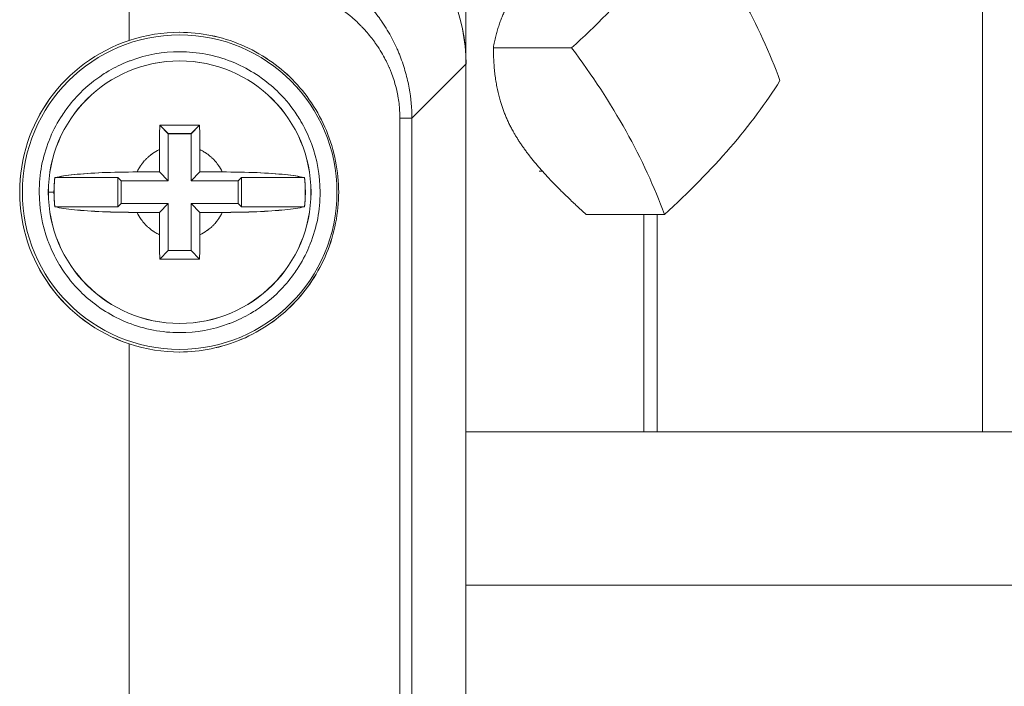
# Model space of a CAD drawing. Header units: inches. Extents: x 1 to 669, y 0 to 417.
# Tile 68 of 256: x 106.014 to 107.165, y 272.608 to 273.387. Entities that reach past the tile are written whole.
import ezdxf

# ---------------------------------------------------------------- set-up
doc = ezdxf.new("R2010")
doc.units = ezdxf.units.IN
doc.header["$LTSCALE"] = 12
doc.header["$MEASUREMENT"] = 0
doc.layers.get('0').update_dxf_attribs({"linetype": 'CONTINUOUS'})
doc.layers.add('X', color=1, linetype='CONTINUOUS')

# ---------------------------------------------------------------- blocks, each defined once
blk = doc.blocks.new('GASTRAIN')
at = {"layer": 'X', "lineweight": 0}
for p, q in [((-16.7341, 291.7372), (-16.7341, 291.192)), ((-17.1278, 291.2198), (-17.1278, 291.2915)), ((-16.7973, 291.1288), (-16.7341, 291.192)), ((-16.7341, 287.506), (-16.7341, 291.192)), ((-16.8113, 291.1288), (-16.8113, 287.5389)), ((-16.7973, 291.1288), (-16.8113, 291.1288)), ((-16.7973, 291.1288), (-16.7973, 287.5389)), ((-17.0919, 291.1207), (-17.082, 291.1108)), ((-17.0554, 291.1108), (-17.0455, 291.1207)), ((-17.0554, 291.1108), (-17.082, 291.1108)), ((-17.082, 291.0556), (-17.082, 291.1108)), ((-17.0554, 291.1108), (-17.0554, 291.0556)), ((-17.0923, 291.066), (-17.0923, 291.0922)), ((-17.0451, 291.0922), (-17.0451, 291.066)), ((-17.1408, 291.0594), (-17.2147, 291.0594)), ((-17.1371, 291.0556), (-17.1408, 291.0594)), ((-17.1408, 291.0594), (-17.1408, 291.0254)), ((-17.1185, 291.066), (-17.0923, 291.066)), ((-17.0923, 291.066), (-17.082, 291.0556)), ((-17.0554, 291.0556), (-17.0451, 291.066)), ((-17.0451, 291.066), (-17.0189, 291.066)), ((-16.9966, 291.0594), (-17.0003, 291.0556)), ((-16.9966, 291.0254), (-16.9966, 291.0594)), ((-16.9227, 291.0594), (-16.9966, 291.0594)), ((-16.6483, 291.067), (-16.6448, 291.067)), ((-17.082, 291.0556), (-17.1371, 291.0556)), ((-17.1371, 291.0556), (-17.1371, 291.0291)), ((-17.0003, 291.0556), (-17.0554, 291.0556)), ((-17.0003, 291.0556), (-17.0003, 291.0291)), ((-17.2156, 291.0424), (-17.2222, 291.0424)), ((-17.2147, 291.0254), (-17.1408, 291.0254)), ((-17.1408, 291.0254), (-17.1371, 291.0291)), ((-17.1371, 291.0291), (-17.082, 291.0291)), ((-17.082, 291.0291), (-17.0923, 291.0187)), ((-17.082, 290.974), (-17.082, 291.0291)), ((-17.0554, 291.0291), (-17.0554, 290.974)), ((-17.0451, 291.0187), (-17.0554, 291.0291)), ((-17.0554, 291.0291), (-17.0003, 291.0291)), ((-17.0003, 291.0291), (-16.9966, 291.0254)), ((-16.9966, 291.0254), (-16.9227, 291.0254)), ((-17.0923, 291.0187), (-17.1185, 291.0187)), ((-17.0923, 290.9926), (-17.0923, 291.0187)), ((-17.0451, 291.0187), (-17.0451, 290.9926)), ((-17.0189, 291.0187), (-17.0451, 291.0187)), ((-17.082, 290.974), (-17.0919, 290.964)), ((-17.082, 290.974), (-17.0554, 290.974)), ((-17.0455, 290.964), (-17.0554, 290.974)), ((-17.1278, 289.0856), (-17.1278, 290.8649))]:
    blk.add_line(p, q, dxfattribs=at)
for radius in [0.1839, 0.1535]:
    blk.add_circle((-17.0687, 291.0424), radius, dxfattribs=at)
for radius, start, end in [(0.187, 108.4085, 251.5915), (0.1469, 173.356, 180), (0.1469, 353.356, 6.644), (0.1469, 180, 186.644)]:
    blk.add_arc((-17.0687, 291.0424), radius, start, end, dxfattribs=at)
blk.add_ellipse((-16.9388, 291.1919), major_axis=(-0.1449, -0.1449), ratio=0.999315, start_param=2.356537, end_param=3.926648, dxfattribs=at)
for points, knots in [([(-17.0043, 291.3311), (-16.9816, 291.3313), (-16.9554, 291.3277), (-16.9278, 291.3171), (-16.9273, 291.317), (-16.9264, 291.3166), (-16.9259, 291.3164), (-16.9197, 291.3139), (-16.9138, 291.3113), (-16.9051, 291.3068), (-16.9022, 291.3052), (-16.8978, 291.3027), (-16.8964, 291.3019), (-16.8935, 291.3001), (-16.892, 291.2992), (-16.8879, 291.2965), (-16.8851, 291.2947), (-16.8811, 291.2918), (-16.8798, 291.2909), (-16.8778, 291.2894), (-16.8772, 291.2889), (-16.876, 291.288), (-16.8756, 291.2877), (-16.8749, 291.2872), (-16.8748, 291.2871), (-16.871, 291.2841), (-16.868, 291.2816), (-16.8644, 291.2783), (-16.8633, 291.2773), (-16.8618, 291.276), (-16.8613, 291.2756), (-16.8607, 291.275), (-16.8605, 291.2748), (-16.8602, 291.2745), (-16.8601, 291.2744), (-16.86, 291.2743), (-16.8599, 291.2742), (-16.8598, 291.2742), (-16.8598, 291.2741), (-16.8598, 291.2741), (-16.8598, 291.2741), (-16.8536, 291.2683), (-16.8482, 291.2623), (-16.8409, 291.2535), (-16.8386, 291.2505), (-16.8354, 291.2462), (-16.8344, 291.2447), (-16.8328, 291.2425), (-16.8324, 291.2418), (-16.8314, 291.2404), (-16.8309, 291.2397), (-16.8263, 291.2327), (-16.8226, 291.2263), (-16.8178, 291.2169), (-16.8163, 291.2138), (-16.8142, 291.2091), (-16.8135, 291.2076), (-16.8122, 291.2045), (-16.8116, 291.203), (-16.8085, 291.195), (-16.8064, 291.1886), (-16.8038, 291.1793), (-16.803, 291.1762), (-16.8016, 291.17), (-16.8009, 291.1669), (-16.7983, 291.1523), (-16.7973, 291.1405), (-16.7973, 291.1288)], [0, 0, 0, 0, 0.242187, 0.242187, 0.246094, 0.246094, 0.25, 0.25, 0.3125, 0.3125, 0.34375, 0.34375, 0.359375, 0.359375, 0.375, 0.375, 0.40625, 0.40625, 0.421875, 0.421875, 0.429687, 0.429687, 0.435547, 0.435547, 0.4375, 0.4375, 0.46875, 0.46875, 0.484375, 0.484375, 0.492187, 0.492187, 0.49559, 0.49559, 0.498047, 0.498047, 0.499023, 0.499023, 0.499512, 0.499512, 0.5, 0.5, 0.5625, 0.5625, 0.59375, 0.59375, 0.609375, 0.609375, 0.617187, 0.617187, 0.625, 0.625, 0.6875, 0.6875, 0.71875, 0.71875, 0.734375, 0.734375, 0.75, 0.75, 0.8125, 0.8125, 0.84375, 0.84375, 0.875, 0.875, 1, 1, 1, 1]), ([(-16.9935, 291.2918), (-16.9877, 291.2918), (-16.9768, 291.2918), (-16.9614, 291.2894), (-16.9594, 291.2892), (-16.9574, 291.2888), (-16.9554, 291.2884), (-16.9549, 291.2883), (-16.9544, 291.2882), (-16.954, 291.2882), (-16.9536, 291.2881), (-16.9532, 291.288), (-16.9528, 291.2879), (-16.952, 291.2878), (-16.9512, 291.2876), (-16.9504, 291.2874), (-16.9472, 291.2868), (-16.9442, 291.2861), (-16.9413, 291.2853), (-16.9356, 291.2838), (-16.9303, 291.2821), (-16.9256, 291.2804), (-16.9232, 291.2796), (-16.9209, 291.2787), (-16.9188, 291.2779), (-16.9185, 291.2778), (-16.9182, 291.2777), (-16.918, 291.2775), (-16.9177, 291.2774), (-16.9172, 291.2772), (-16.9169, 291.2771), (-16.9161, 291.2768), (-16.9153, 291.2764), (-16.9145, 291.2761), (-16.913, 291.2755), (-16.9115, 291.2748), (-16.91, 291.2741), (-16.9041, 291.2714), (-16.8986, 291.2685), (-16.8935, 291.2655), (-16.8832, 291.2595), (-16.8745, 291.253), (-16.8671, 291.2466), (-16.8634, 291.2434), (-16.86, 291.2401), (-16.8568, 291.237), (-16.8565, 291.2366), (-16.8561, 291.2362), (-16.8557, 291.2358), (-16.8555, 291.2356), (-16.8552, 291.2353), (-16.855, 291.235), (-16.8547, 291.2347), (-16.8544, 291.2344), (-16.8542, 291.2341), (-16.8531, 291.233), (-16.8521, 291.2319), (-16.8511, 291.2308), (-16.8491, 291.2285), (-16.8472, 291.2263), (-16.8455, 291.2241), (-16.8437, 291.2219), (-16.8421, 291.2197), (-16.8406, 291.2176), (-16.8398, 291.2165), (-16.839, 291.2154), (-16.8383, 291.2144), (-16.8381, 291.2141), (-16.838, 291.2139), (-16.8378, 291.2136), (-16.8376, 291.2134), (-16.8375, 291.2131), (-16.8372, 291.2127), (-16.8366, 291.2119), (-16.8361, 291.2111), (-16.8356, 291.2103), (-16.8316, 291.204), (-16.8287, 291.1985), (-16.8265, 291.1941), (-16.8255, 291.1919), (-16.8246, 291.19), (-16.8239, 291.1883), (-16.8238, 291.1881), (-16.8237, 291.1879), (-16.8236, 291.1877), (-16.8235, 291.1875), (-16.8233, 291.1871), (-16.8232, 291.1867), (-16.8229, 291.1861), (-16.8226, 291.1854), (-16.8223, 291.1847), (-16.8218, 291.1833), (-16.8212, 291.1819), (-16.8207, 291.1804), (-16.8196, 291.1776), (-16.8187, 291.1748), (-16.8177, 291.1716), (-16.8167, 291.1684), (-16.8159, 291.1654), (-16.8153, 291.1627), (-16.8149, 291.1614), (-16.8146, 291.1601), (-16.8144, 291.1588), (-16.8141, 291.1576), (-16.8138, 291.1561), (-16.8136, 291.1547), (-16.8131, 291.1519), (-16.8127, 291.1491), (-16.8123, 291.1462), (-16.8117, 291.1405), (-16.8113, 291.1347), (-16.8113, 291.1288)], [0, 0, 0, 0, 0.125, 0.125, 0.125, 0.140625, 0.140625, 0.140625, 0.144531, 0.144531, 0.144531, 0.148437, 0.148437, 0.148437, 0.15625, 0.15625, 0.15625, 0.1875, 0.1875, 0.1875, 0.25, 0.25, 0.25, 0.28125, 0.28125, 0.28125, 0.285156, 0.285156, 0.285156, 0.289062, 0.289062, 0.289062, 0.296875, 0.296875, 0.296875, 0.3125, 0.3125, 0.3125, 0.375, 0.375, 0.375, 0.5, 0.5, 0.5, 0.5625, 0.5625, 0.5625, 0.570312, 0.570312, 0.570312, 0.574219, 0.574219, 0.574219, 0.578125, 0.578125, 0.578125, 0.59375, 0.59375, 0.59375, 0.625, 0.625, 0.625, 0.65625, 0.65625, 0.65625, 0.671875, 0.671875, 0.671875, 0.675781, 0.675781, 0.675781, 0.679687, 0.679687, 0.679687, 0.6875, 0.6875, 0.6875, 0.75, 0.75, 0.75, 0.78125, 0.78125, 0.78125, 0.785156, 0.785156, 0.785156, 0.789062, 0.789062, 0.789062, 0.796875, 0.796875, 0.796875, 0.8125, 0.8125, 0.8125, 0.84375, 0.84375, 0.84375, 0.875, 0.875, 0.875, 0.890625, 0.890625, 0.890625, 0.90625, 0.90625, 0.90625, 0.9375, 0.9375, 0.9375, 1, 1, 1, 1]), ([(-17.1278, 291.2198), (-17.1083, 291.2262), (-17.0879, 291.2293), (-17.0447, 291.2293), (-17.0196, 291.2243), (-16.9738, 291.2049), (-16.9532, 291.1906), (-16.9208, 291.1578), (-16.9067, 291.1372), (-16.8877, 291.0914), (-16.8828, 291.0663), (-16.8828, 291.0186), (-16.8876, 290.9937), (-16.9063, 290.9482), (-16.9203, 290.9276), (-16.9525, 290.8947), (-16.9732, 290.8801), (-17.0192, 290.8605), (-17.0446, 290.8555), (-17.0879, 290.8554), (-17.1083, 290.8585), (-17.1278, 290.8649)], [-2.330442, -2.330442, -2.330442, -2.330442, -2.182743, -2.182743, -1.998776, -1.998776, -1.814809, -1.814809, -1.632662, -1.632662, -1.450514, -1.450514, -1.269742, -1.269742, -1.08897, -1.08897, -0.903632, -0.903632, -0.718294, -0.718294, -0.570642, -0.570642, -0.570642, -0.570642]), ([(-16.9045, 291.0424), (-16.9045, 291.0619), (-16.9079, 291.0809), (-16.9146, 291.0992), (-16.9151, 291.1004), (-16.9155, 291.1015), (-16.916, 291.1028), (-16.9191, 291.1106), (-16.9227, 291.118), (-16.9269, 291.1252), (-16.9283, 291.1276), (-16.9297, 291.1298), (-16.9312, 291.1322), (-16.9375, 291.1417), (-16.9445, 291.1505), (-16.9526, 291.1585), (-16.9586, 291.1645), (-16.965, 291.17), (-16.9719, 291.175), (-16.9741, 291.1767), (-16.9765, 291.1783), (-16.9788, 291.1798), (-16.987, 291.1851), (-16.9955, 291.1897), (-17.0044, 291.1935), (-17.0057, 291.194), (-17.007, 291.1946), (-17.0082, 291.1951), (-17.0277, 291.2027), (-17.0478, 291.2066), (-17.0687, 291.2066), (-17.0883, 291.2066), (-17.1072, 291.2032), (-17.1255, 291.1965), (-17.1267, 291.196), (-17.1279, 291.1956), (-17.1292, 291.1951), (-17.1369, 291.192), (-17.1444, 291.1884), (-17.1515, 291.1842), (-17.1539, 291.1828), (-17.1562, 291.1814), (-17.1586, 291.1798), (-17.1681, 291.1736), (-17.1768, 291.1665), (-17.1848, 291.1585), (-17.1908, 291.1525), (-17.1963, 291.146), (-17.2013, 291.1392), (-17.203, 291.1369), (-17.2046, 291.1345), (-17.2062, 291.1322), (-17.2115, 291.1241), (-17.216, 291.1156), (-17.2198, 291.1067), (-17.2204, 291.1054), (-17.2209, 291.104), (-17.2214, 291.1028), (-17.2291, 291.0834), (-17.2329, 291.0633), (-17.2329, 291.0424)], [0, 0, 0, 0, 0.0585938, 0.0585938, 0.0585938, 0.0625, 0.0625, 0.0625, 0.0859375, 0.0859375, 0.0859375, 0.09375, 0.09375, 0.09375, 0.125, 0.125, 0.125, 0.1484375, 0.1484375, 0.1484375, 0.15625, 0.15625, 0.15625, 0.1835938, 0.1835938, 0.1835938, 0.1875, 0.1875, 0.1875, 0.25, 0.25, 0.25, 0.3085938, 0.3085938, 0.3085938, 0.3125, 0.3125, 0.3125, 0.3359375, 0.3359375, 0.3359375, 0.34375, 0.34375, 0.34375, 0.375, 0.375, 0.375, 0.3984375, 0.3984375, 0.3984375, 0.40625, 0.40625, 0.40625, 0.4335938, 0.4335938, 0.4335938, 0.4375, 0.4375, 0.4375, 0.5, 0.5, 0.5, 0.5]), ([(-17.0919, 291.1207), (-17.084, 291.1208), (-17.0762, 291.1208), (-17.0687, 291.1208), (-17.0612, 291.1208), (-17.0534, 291.1208), (-17.0455, 291.1207)], [1.7688517, 1.7688517, 1.7688517, 1.7688517, 1.8256311, 1.8256311, 1.8256311, 1.8824106, 1.8824106, 1.8824106, 1.8824106]), ([(-17.1185, 291.066), (-17.1178, 291.0674), (-17.1167, 291.0695), (-17.1153, 291.0719), (-17.1145, 291.073), (-17.1141, 291.0736), (-17.114, 291.0738), (-17.1139, 291.074), (-17.1138, 291.0741), (-17.1134, 291.0747), (-17.1128, 291.0755), (-17.1113, 291.0774), (-17.1107, 291.0781), (-17.1097, 291.0792), (-17.1091, 291.0798), (-17.1084, 291.0806), (-17.1081, 291.0809), (-17.1079, 291.0811), (-17.1078, 291.0812), (-17.1077, 291.0813), (-17.1073, 291.0817), (-17.1066, 291.0824), (-17.1048, 291.084), (-17.1041, 291.0846), (-17.1029, 291.0856), (-17.1022, 291.0861), (-17.1014, 291.0868), (-17.101, 291.087), (-17.1007, 291.0872), (-17.1005, 291.0874), (-17.0979, 291.0892), (-17.0952, 291.0908), (-17.0923, 291.0922)], [0, 0, 0, 0, 0.125, 0.1875, 0.21875, 0.234375, 0.242187, 0.242187, 0.25, 0.25, 0.375, 0.375, 0.4375, 0.4375, 0.46875, 0.484375, 0.492187, 0.496094, 0.496094, 0.5, 0.5, 0.625, 0.625, 0.6875, 0.6875, 0.71875, 0.734375, 0.742187, 0.742187, 0.75, 0.75, 1, 1, 1, 1]), ([(-17.0451, 291.0922), (-17.0437, 291.0915), (-17.0416, 291.0904), (-17.0392, 291.0889), (-17.038, 291.0882), (-17.0375, 291.0878), (-17.0372, 291.0876), (-17.0371, 291.0875), (-17.0369, 291.0874), (-17.0364, 291.087), (-17.0355, 291.0864), (-17.0337, 291.0849), (-17.033, 291.0844), (-17.0318, 291.0833), (-17.0312, 291.0828), (-17.0305, 291.0821), (-17.0301, 291.0817), (-17.0299, 291.0816), (-17.0298, 291.0814), (-17.0297, 291.0813), (-17.0294, 291.081), (-17.0287, 291.0803), (-17.0271, 291.0785), (-17.0265, 291.0778), (-17.0255, 291.0766), (-17.0249, 291.0759), (-17.0243, 291.075), (-17.024, 291.0746), (-17.0238, 291.0744), (-17.0237, 291.0742), (-17.0218, 291.0715), (-17.0202, 291.0688), (-17.0189, 291.066)], [0, 0, 0, 0, 0.125, 0.1875, 0.21875, 0.234375, 0.242188, 0.242188, 0.25, 0.25, 0.375, 0.375, 0.4375, 0.4375, 0.46875, 0.484375, 0.492188, 0.496094, 0.496094, 0.5, 0.5, 0.625, 0.625, 0.6875, 0.6875, 0.71875, 0.734375, 0.742188, 0.742188, 0.75, 0.75, 1, 1, 1, 1]), ([(-17.2147, 291.0594), (-17.2144, 291.0594), (-17.2141, 291.0595), (-17.2091, 291.0607), (-17.2009, 291.062), (-17.1833, 291.0638), (-17.1709, 291.0647), (-17.1472, 291.0657), (-17.1317, 291.066), (-17.1185, 291.066)], [1.6049719, 1.6049719, 1.6049719, 1.6049719, 1.6101674, 1.6101674, 1.7033398, 1.7033398, 1.7980069, 1.7980069, 1.8982546, 1.8982546, 1.8982546, 1.8982546]), ([(-17.0189, 291.066), (-17.0057, 291.066), (-16.9902, 291.0657), (-16.9665, 291.0647), (-16.9541, 291.0638), (-16.9365, 291.062), (-16.9283, 291.0607), (-16.9233, 291.0595), (-16.923, 291.0594), (-16.9227, 291.0594)], [0.1195074, 0.1195074, 0.1195074, 0.1195074, 0.2197551, 0.2197551, 0.3144223, 0.3144223, 0.4075947, 0.4075947, 0.4127902, 0.4127902, 0.4127902, 0.4127902]), ([(-17.2329, 291.0424), (-17.2329, 291.0228), (-17.2295, 291.0038), (-17.2228, 290.9856), (-17.2223, 290.9843), (-17.2219, 290.9832), (-17.2214, 290.9819), (-17.2183, 290.9742), (-17.2147, 290.9667), (-17.2105, 290.9595), (-17.2091, 290.9572), (-17.2077, 290.9549), (-17.2062, 290.9525), (-17.1999, 290.943), (-17.1929, 290.9343), (-17.1848, 290.9262), (-17.1788, 290.9202), (-17.1724, 290.9147), (-17.1655, 290.9097), (-17.1633, 290.9081), (-17.1609, 290.9064), (-17.1586, 290.9049), (-17.1504, 290.8996), (-17.1419, 290.895), (-17.133, 290.8912), (-17.1317, 290.8907), (-17.1304, 290.8901), (-17.1292, 290.8897), (-17.1097, 290.882), (-17.0896, 290.8781), (-17.0687, 290.8781), (-17.0491, 290.8781), (-17.0302, 290.8815), (-17.0119, 290.8883), (-17.0107, 290.8887), (-17.0095, 290.8891), (-17.0082, 290.8897), (-17.0005, 290.8927), (-16.993, 290.8964), (-16.9859, 290.9005), (-16.9835, 290.9019), (-16.9812, 290.9033), (-16.9788, 290.9049), (-16.9693, 290.9111), (-16.9606, 290.9182), (-16.9526, 290.9262), (-16.9466, 290.9323), (-16.941, 290.9387), (-16.9361, 290.9455), (-16.9344, 290.9478), (-16.9328, 290.9502), (-16.9312, 290.9525), (-16.9259, 290.9606), (-16.9214, 290.9692), (-16.9176, 290.9781), (-16.917, 290.9793), (-16.9165, 290.9807), (-16.916, 290.9819), (-16.9083, 291.0013), (-16.9045, 291.0215), (-16.9045, 291.0424)], [0.5, 0.5, 0.5, 0.5, 0.5585938, 0.5585938, 0.5585938, 0.5625, 0.5625, 0.5625, 0.5859375, 0.5859375, 0.5859375, 0.59375, 0.59375, 0.59375, 0.625, 0.625, 0.625, 0.6484375, 0.6484375, 0.6484375, 0.65625, 0.65625, 0.65625, 0.6835938, 0.6835938, 0.6835938, 0.6875, 0.6875, 0.6875, 0.75, 0.75, 0.75, 0.8085938, 0.8085938, 0.8085938, 0.8125, 0.8125, 0.8125, 0.8359375, 0.8359375, 0.8359375, 0.84375, 0.84375, 0.84375, 0.875, 0.875, 0.875, 0.8984375, 0.8984375, 0.8984375, 0.90625, 0.90625, 0.90625, 0.9335938, 0.9335938, 0.9335938, 0.9375, 0.9375, 0.9375, 1, 1, 1, 1]), ([(-17.1185, 291.0187), (-17.1315, 291.0187), (-17.147, 291.019), (-17.1705, 291.02), (-17.1829, 291.0209), (-17.2005, 291.0227), (-17.2089, 291.0239), (-17.2141, 291.0252), (-17.2144, 291.0253), (-17.2147, 291.0254)], [0.1195074, 0.1195074, 0.1195074, 0.1195074, 0.2189524, 0.2189524, 0.3128592, 0.3128592, 0.4068219, 0.4068219, 0.4128123, 0.4128123, 0.4128123, 0.4128123]), ([(-16.9227, 291.0254), (-16.923, 291.0253), (-16.9233, 291.0252), (-16.9285, 291.0239), (-16.9369, 291.0227), (-16.9545, 291.0209), (-16.9669, 291.02), (-16.9904, 291.019), (-17.0058, 291.0187), (-17.0189, 291.0187)], [1.6049495, 1.6049495, 1.6049495, 1.6049495, 1.6109399, 1.6109399, 1.7049026, 1.7049026, 1.7988094, 1.7988094, 1.8982544, 1.8982544, 1.8982544, 1.8982544]), ([(-17.0923, 290.9926), (-17.0937, 290.9932), (-17.0958, 290.9943), (-17.0982, 290.9958), (-17.0994, 290.9965), (-17.0999, 290.9969), (-17.1002, 290.9971), (-17.1003, 290.9972), (-17.1005, 290.9973), (-17.101, 290.9977), (-17.1019, 290.9983), (-17.1037, 290.9998), (-17.1044, 291.0004), (-17.1056, 291.0014), (-17.1062, 291.0019), (-17.1069, 291.0026), (-17.1073, 291.003), (-17.1075, 291.0032), (-17.1076, 291.0033), (-17.1077, 291.0034), (-17.108, 291.0037), (-17.1087, 291.0045), (-17.1103, 291.0062), (-17.1109, 291.0069), (-17.1119, 291.0082), (-17.1125, 291.0088), (-17.1131, 291.0097), (-17.1134, 291.0101), (-17.1136, 291.0103), (-17.1137, 291.0105), (-17.1156, 291.0132), (-17.1172, 291.0159), (-17.1185, 291.0187)], [0, 0, 0, 0, 0.125, 0.1875, 0.21875, 0.234375, 0.242188, 0.242188, 0.25, 0.25, 0.375, 0.375, 0.4375, 0.4375, 0.46875, 0.484375, 0.492188, 0.496094, 0.496094, 0.5, 0.5, 0.625, 0.625, 0.6875, 0.6875, 0.71875, 0.734375, 0.742188, 0.742188, 0.75, 0.75, 1, 1, 1, 1]), ([(-17.0189, 291.0187), (-17.0196, 291.0173), (-17.0207, 291.0152), (-17.0221, 291.0129), (-17.0229, 291.0117), (-17.0233, 291.0111), (-17.0234, 291.0109), (-17.0235, 291.0107), (-17.0236, 291.0106), (-17.024, 291.0101), (-17.0246, 291.0092), (-17.0261, 291.0073), (-17.0267, 291.0066), (-17.0277, 291.0055), (-17.0283, 291.0049), (-17.029, 291.0041), (-17.0293, 291.0038), (-17.0295, 291.0036), (-17.0296, 291.0035), (-17.0297, 291.0034), (-17.0301, 291.003), (-17.0308, 291.0023), (-17.0326, 291.0007), (-17.0333, 291.0001), (-17.0345, 290.9991), (-17.0352, 290.9986), (-17.036, 290.998), (-17.0364, 290.9977), (-17.0367, 290.9975), (-17.0369, 290.9974), (-17.0395, 290.9955), (-17.0422, 290.9939), (-17.0451, 290.9926)], [0, 0, 0, 0, 0.125, 0.1875, 0.21875, 0.234375, 0.242187, 0.242187, 0.25, 0.25, 0.375, 0.375, 0.4375, 0.4375, 0.46875, 0.484375, 0.492187, 0.496094, 0.496094, 0.5, 0.5, 0.625, 0.625, 0.6875, 0.6875, 0.71875, 0.734375, 0.742187, 0.742187, 0.75, 0.75, 1, 1, 1, 1]), ([(-17.0455, 290.964), (-17.0534, 290.9639), (-17.0612, 290.9639), (-17.0687, 290.9639), (-17.0762, 290.9639), (-17.084, 290.9639), (-17.0919, 290.964)], [1.7688517, 1.7688517, 1.7688517, 1.7688517, 1.8256311, 1.8256311, 1.8256311, 1.8824106, 1.8824106, 1.8824106, 1.8824106])]:
    blk.add_open_spline(points, degree=3, knots=knots, dxfattribs=at)
for points, weights in [([(-16.702, 291.2112), (-16.6937, 291.257), (-16.6657, 291.2895)], [1.70765438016, 2.06132118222, 2.06132118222]), ([(-16.679, 291.1137), (-16.7015, 291.1541), (-16.702, 291.2112)], [2.06132118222, 2.06132118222, 1.70765438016])]:
    blk.add_rational_spline(points, weights, degree=2, dxfattribs=at)
for points in [[(-17.0923, 291.0922), (-17.0923, 291.1012), (-17.0922, 291.1113), (-17.0919, 291.1207)], [(-17.0455, 291.1207), (-17.0452, 291.1113), (-17.0451, 291.1012), (-17.0451, 291.0922)], [(-17.0919, 290.964), (-17.0922, 290.9734), (-17.0923, 290.9835), (-17.0923, 290.9926)], [(-17.0451, 290.9926), (-17.0451, 290.9835), (-17.0452, 290.9734), (-17.0455, 290.964)]]:
    blk.add_open_spline(points, degree=3, dxfattribs=at)

msp = doc.modelspace()

# ---------------------------------------------------------------- linework, layer by layer
at = {"layer": 'X', "lineweight": 0}
for p, q in [((106.53531, 273.88028), (106.53531, 273.33508)), ((107.13917, 273.58506), (107.13917, 272.90506)), ((106.6588, 273.35423), (106.56739, 273.35423)), ((106.53531, 269.64905), (106.53531, 273.33508)), ((106.17743, 273.26376), (106.18739, 273.2538)), ((106.21394, 273.2538), (106.2239, 273.26376)), ((106.21394, 273.2538), (106.18739, 273.2538)), ((106.18739, 273.19868), (106.18739, 273.2538)), ((106.21394, 273.2538), (106.21394, 273.19868)), ((106.17705, 273.20903), (106.17705, 273.2352)), ((106.22429, 273.2352), (106.22429, 273.20903)), ((106.15087, 273.20903), (106.17705, 273.20903)), ((106.17705, 273.20903), (106.18739, 273.19868)), ((106.21394, 273.19868), (106.22429, 273.20903)), ((106.22429, 273.20903), (106.25047, 273.20903)), ((106.62108, 273.21006), (106.62459, 273.21006)), ((106.12855, 273.2024), (106.05471, 273.2024)), ((106.13227, 273.19868), (106.12855, 273.2024)), ((106.12855, 273.2024), (106.12855, 273.1684)), ((106.18739, 273.19868), (106.13227, 273.19868)), ((106.13227, 273.19868), (106.13227, 273.17213)), ((106.26906, 273.19868), (106.21394, 273.19868)), ((106.27279, 273.2024), (106.26906, 273.19868)), ((106.26906, 273.19868), (106.26906, 273.17213)), ((106.27279, 273.1684), (106.27279, 273.2024)), ((106.34663, 273.2024), (106.27279, 273.2024)), ((106.12855, 273.1684), (106.13227, 273.17213)), ((106.13227, 273.17213), (106.18739, 273.17213)), ((106.18739, 273.17213), (106.17705, 273.16178)), ((106.18739, 273.11701), (106.18739, 273.17213)), ((106.21394, 273.17213), (106.21394, 273.11701)), ((106.22429, 273.16178), (106.21394, 273.17213)), ((106.21394, 273.17213), (106.26906, 273.17213)), ((106.26906, 273.17213), (106.27279, 273.1684)), ((106.05471, 273.1684), (106.12855, 273.1684)), ((106.17705, 273.16178), (106.15087, 273.16178)), ((106.17705, 273.1356), (106.17705, 273.16178)), ((106.22429, 273.16178), (106.22429, 273.1356)), ((106.25047, 273.16178), (106.22429, 273.16178)), ((106.27279, 273.1684), (106.34663, 273.1684)), ((106.76732, 273.15932), (106.67591, 273.15932)), ((106.74323, 272.90506), (106.74323, 273.15932)), ((106.75892, 272.90506), (106.75892, 273.15932)), ((106.18739, 273.11701), (106.17743, 273.10705)), ((106.18739, 273.11701), (106.21394, 273.11701)), ((106.2239, 273.10705), (106.21394, 273.11701)), ((111.70116, 272.90506), (106.53531, 272.90506)), ((106.53531, 272.72576), (111.76046, 272.72576))]:
    msp.add_line(p, q, dxfattribs=at)
msp.add_circle((106.20067, 273.1854), 0.15354, dxfattribs=at)
for radius, start, end in [(0.18701, 108.40848, 251.59152), (0.14694, 173.35605, 186.64395), (0.14694, 360, 6.64395), (0.14694, 353.35605, 360)]:
    msp.add_arc((106.20067, 273.1854), radius, start, end, dxfattribs=at)
for centre, major_axis, ratio, start_param, end_param in [((106.33052, 273.33494), (-0.14486, -0.14486), 0.999315, 2.3565371, 3.9266482), ((106.41982, 273.41334), (-0.45976, 0.39673), 0.5619584, -2.3553586, -1.940715), ((106.40653, 273.2376), (0.53057, 0.29541), 0.4513955, -1.0968617, -0.6822182)]:
    msp.add_ellipse(centre, major_axis=major_axis, ratio=ratio, start_param=start_param, end_param=end_param, dxfattribs=at)
at = {"layer": 'X', "lineweight": 0, "extrusion": (3.46205e-16, -6.57654e-17, -1)}
msp.add_ellipse((106.29801, 273.43251), major_axis=(-0.53057, -0.29541), ratio=0.4513955, start_param=-2.4593745, end_param=-2.044731, dxfattribs=at)
at = {"layer": 'X', "lineweight": 0, "extrusion": (3.00415e-16, -1.39466e-17, -1)}
msp.add_ellipse((106.28472, 273.25678), major_axis=(0.45976, -0.39673), ratio=0.5619584, start_param=-1.2008776, end_param=-0.7862341, dxfattribs=at)
at = {"layer": 'X', "lineweight": 0}
for points, weights in [([(106.56739, 273.35423), (106.57565, 273.40009), (106.60363, 273.43251)], [1.70765438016, 2.06132118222, 2.06132118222]), ([(106.59034, 273.25678), (106.56786, 273.29714), (106.56739, 273.35423)], [2.06132118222, 2.06132118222, 1.70765438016]), ([(106.67591, 273.15932), (106.61281, 273.21641), (106.59034, 273.25678)], [1.70765438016, 2.06132118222, 2.06132118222])]:
    msp.add_rational_spline(points, weights, degree=2, dxfattribs=at)
for points, knots in [([(106.14161, 273.36284), (106.16106, 273.36925), (106.18142, 273.37239), (106.22464, 273.3723), (106.24978, 273.36734), (106.29552, 273.34799), (106.31614, 273.33362), (106.34855, 273.30087), (106.3627, 273.28022), (106.3817, 273.23446), (106.38654, 273.20931), (106.38654, 273.1854)], [-1.45056973, -1.45056973, -1.45056973, -1.45056973, -1.30287111, -1.30287111, -1.11890408, -1.11890408, -0.93493706, -0.93493706, -0.75278944, -0.75278944, -0.57064183, -0.57064183, -0.57064183, -0.57064183]), ([(106.17743, 273.26376), (106.18538, 273.26382), (106.19322, 273.26385), (106.20067, 273.26385), (106.20812, 273.26385), (106.21596, 273.26382), (106.2239, 273.26376)], [1.76885167, 1.76885167, 1.76885167, 1.76885167, 1.82563115, 1.82563115, 1.82563115, 1.88241063, 1.88241063, 1.88241063, 1.88241063]), ([(106.05471, 273.2024), (106.05501, 273.20248), (106.05531, 273.20256), (106.06046, 273.20382), (106.06883, 273.2051), (106.08649, 273.20689), (106.09889, 273.20774), (106.12241, 273.20873), (106.13782, 273.20903), (106.15087, 273.20903)], [1.60494954, 1.60494954, 1.60494954, 1.60494954, 1.61093993, 1.61093993, 1.70490259, 1.70490259, 1.79880938, 1.79880938, 1.8982544, 1.8982544, 1.8982544, 1.8982544]), ([(106.25047, 273.20903), (106.26352, 273.20903), (106.27892, 273.20873), (106.30245, 273.20774), (106.31485, 273.20689), (106.3325, 273.2051), (106.34088, 273.20382), (106.34602, 273.20256), (106.34633, 273.20248), (106.34663, 273.2024)], [0.11950741, 0.11950741, 0.11950741, 0.11950741, 0.21895243, 0.21895243, 0.31285921, 0.31285921, 0.40682188, 0.40682188, 0.41281227, 0.41281227, 0.41281227, 0.41281227]), ([(106.38654, 273.1854), (106.38654, 273.16168), (106.38177, 273.1367), (106.36303, 273.0912), (106.34906, 273.07064), (106.31683, 273.03771), (106.29612, 273.02315), (106.25013, 273.00354), (106.22481, 272.99851), (106.18143, 272.99842), (106.16106, 273.00156), (106.14161, 273.00796)], [-2.33044186, -2.33044186, -2.33044186, -2.33044186, -2.14967013, -2.14967013, -1.96889839, -1.96889839, -1.78355999, -1.78355999, -1.59822159, -1.59822159, -1.45056973, -1.45056973, -1.45056973, -1.45056973]), ([(106.15087, 273.16178), (106.13782, 273.16178), (106.12241, 273.16207), (106.09889, 273.16307), (106.08649, 273.16391), (106.06883, 273.16571), (106.06046, 273.16699), (106.05531, 273.16825), (106.05501, 273.16832), (106.05471, 273.1684)], [0.11950741, 0.11950741, 0.11950741, 0.11950741, 0.21895243, 0.21895243, 0.31285921, 0.31285921, 0.40682188, 0.40682188, 0.41281227, 0.41281227, 0.41281227, 0.41281227]), ([(106.34663, 273.1684), (106.34633, 273.16832), (106.34602, 273.16825), (106.34088, 273.16699), (106.3325, 273.16571), (106.31485, 273.16391), (106.30245, 273.16307), (106.27892, 273.16207), (106.26352, 273.16178), (106.25047, 273.16178)], [1.60494954, 1.60494954, 1.60494954, 1.60494954, 1.61093993, 1.61093993, 1.70490259, 1.70490259, 1.79880938, 1.79880938, 1.8982544, 1.8982544, 1.8982544, 1.8982544]), ([(106.2239, 273.10705), (106.21596, 273.10698), (106.20812, 273.10696), (106.20067, 273.10696), (106.19322, 273.10696), (106.18538, 273.10698), (106.17743, 273.10705)], [1.76885167, 1.76885167, 1.76885167, 1.76885167, 1.82563115, 1.82563115, 1.82563115, 1.88241063, 1.88241063, 1.88241063, 1.88241063])]:
    msp.add_open_spline(points, degree=3, knots=knots, dxfattribs=at)
for points in [[(106.17705, 273.2352), (106.17705, 273.24421), (106.17719, 273.25434), (106.17743, 273.26376)], [(106.2239, 273.26376), (106.22415, 273.25434), (106.22429, 273.24421), (106.22429, 273.2352)], [(106.17743, 273.10705), (106.17719, 273.11647), (106.17705, 273.12659), (106.17705, 273.1356)], [(106.22429, 273.1356), (106.22429, 273.12659), (106.22415, 273.11646), (106.2239, 273.10705)]]:
    msp.add_open_spline(points, degree=3, dxfattribs=at)

# ---------------------------------------------------------------- block references
msp.add_blockref('GASTRAIN', (123.26937, -17.85695))

doc.saveas('drawing.dxf')
